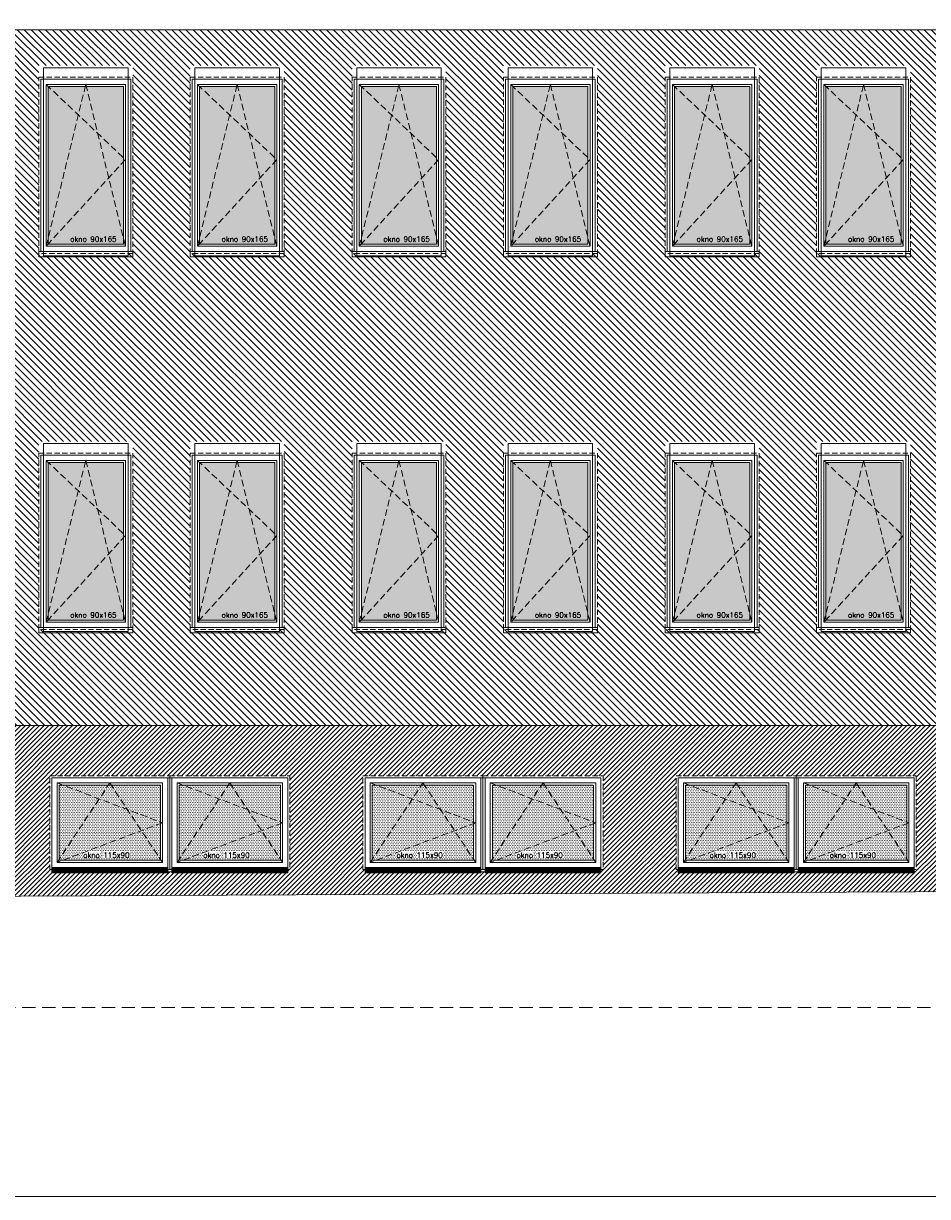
# Model space of a CAD drawing. Header units: millimetres. Extents: x -82287 to 177822, y -399756 to 0.
# Tile 65 of 228: x 78361 to 79227, y -241777 to -240654. Entities that reach past the tile are written whole.
import ezdxf
from ezdxf.enums import TextEntityAlignment as Align

# ---------------------------------------------------------------- set-up
doc = ezdxf.new("R2010")
doc.units = ezdxf.units.MM
doc.header["$MEASUREMENT"] = 0
for name, pattern in [('SUŁOSZOWA - PB 21 03$0$CACHE', [9.525, 6.35, -3.175]), ('SUŁOSZOWA - PB 21 03$0$CARKOVANA', [7.5, 5, -2.5]), ('SUŁOSZOWA - PB 21 03$0$HIDDEN', [9.525, 6.35, -3.175])]:
    doc.linetypes.add(name, pattern=pattern)
doc.layers.add('FL_XREF', color=252, linetype='Continuous')
for name, color, linetype, lineweight in [('SUŁOSZOWA - PB 21 03$0$! opisy okien elewacja', 251, 'Continuous', 0), ('SUŁOSZOWA - PB 21 03$0$!! 0_ Istn-okna', 251, 'Continuous', 0), ('SUŁOSZOWA - PB 21 03$0$!! 0_ Istn-sciany', 251, 'Continuous', 0), ('SUŁOSZOWA - PB 21 03$0$!! 0_ WIDOK ELEWACJA', 251, 'Continuous', 0), ('SUŁOSZOWA - PB 21 03$0$!! 0_Istn-cienka', 251, 'Continuous', 0), ('SUŁOSZOWA - PB 21 03$0$!! 0_Opis_pom', 251, 'Continuous', 0), ('SUŁOSZOWA - PB 21 03$0$!! 1_ELEWACJA KOLOR', 251, 'Continuous', 0), ('SUŁOSZOWA - PB 21 03$0$!! 1_Hatch dach', 251, 'Continuous', 0), ('SUŁOSZOWA - PB 21 03$0$!! 1_OPIS POM NOWE', 251, 'Continuous', 0), ('SUŁOSZOWA - PB 21 03$0$!! 2_ELEWACJA COKÓŁ', 251, 'Continuous', 0), ('SUŁOSZOWA - PB 21 03$0$!! 2_NOWE OKNA WIDOk - remont', 251, 'Continuous', 0)]:
    doc.layers.add(name, color=color, linetype=linetype, lineweight=lineweight)
doc.styles.add('SUŁOSZOWA - PB 21 03$0$ARIAL', font='tahoma.ttf')
doc.styles.add('SUŁOSZOWA - PB 21 03$0$TXT', font='simplex.shx')

# ---------------------------------------------------------------- blocks, each defined once
blk = doc.blocks.new('SUŁOSZOWA - PB 21 03$0$okno 90x180')
at = {"layer": 'SUŁOSZOWA - PB 21 03$0$!! 1_Hatch dach', "true_color": 0x575757}
h = blk.add_hatch(dxfattribs=at)
h.set_pattern_fill('DOTS', color=251)
h.set_pattern_definition([(0, (-9632.3096, -11392.1331), (0.79375, 1.5875), [0, -1.5875])])
h.paths.add_polyline_path([(9, -20), (81, -20), (81, -171), (9, -171)])
at = {"layer": 'SUŁOSZOWA - PB 21 03$0$!! 0_ Istn-okna', "linetype": 'SUŁOSZOWA - PB 21 03$0$CARKOVANA', "lineweight": 5}
blk.add_lwpolyline([(0, -11), (90, -11), (90, -180), (0, -180)], close=True, dxfattribs=at)
at = {"layer": 'SUŁOSZOWA - PB 21 03$0$!! 0_ Istn-okna'}
for points in [[(2, -13), (88, -13), (88, -178), (2, -178)], [(7, -18), (83, -18), (83, -173), (7, -173)], [(9, -20), (81, -20), (81, -171), (9, -171)], [(0, -178), (90, -178), (90, -183), (0, -183)]]:
    blk.add_lwpolyline(points, close=True, dxfattribs=at)
at = {"layer": 'SUŁOSZOWA - PB 21 03$0$!! 1_Hatch dach', "color": 251, "linetype": 'SUŁOSZOWA - PB 21 03$0$CACHE', "true_color": 0x575757}
for points in [[(7, -173), (45, -18), (83, -173)], [(7, -18), (83, -90), (7, -173)]]:
    blk.add_lwpolyline(points, dxfattribs=at)
at = {"insert": (30.1, -163.6), "char_height": 5, "attachment_point": 1, "style": 'SUŁOSZOWA - PB 21 03$0$TXT'}
blk.add_mtext_dynamic_manual_height_columns('okno 90x165', width=52.63, gutter_width=75, heights=[0], dxfattribs=at)
blk = doc.blocks.new('SUŁOSZOWA - PB 21 03$0$okno 115x115')
at = {"layer": 'SUŁOSZOWA - PB 21 03$0$!! 1_Hatch dach', "true_color": 0x575757}
h = blk.add_hatch(dxfattribs=at)
h.set_pattern_fill('DOTS', color=251, angle=360)
h.set_pattern_definition([(360, (-21873.4686, 1906.5186), (0.79375, 1.5875), [0, -1.5875])])
h.paths.add_polyline_path([(-12257.2, 13266.7), (-12160.2, 13266.7), (-12160.2, 13194.7), (-12257.2, 13194.7)])
h = blk.add_hatch(dxfattribs=at)
h.set_pattern_fill('ANSI31', color=251, scale=0.2, angle=360)
h.set_pattern_definition([(45, (0, 0), (-0.449012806, 0.449012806), [])])
h.paths.add_polyline_path([(-12264.2, 13187.7), (-12153.2, 13187.7), (-12153.2, 13182.7), (-12264.2, 13182.7)])
at = {"layer": 'SUŁOSZOWA - PB 21 03$0$!! 0_ Istn-okna', "linetype": 'SUŁOSZOWA - PB 21 03$0$CARKOVANA', "lineweight": 5}
blk.add_lwpolyline([(-12266.2, 13275.7), (-12151.2, 13275.7), (-12151.2, 13185.7), (-12266.2, 13185.7)], close=True, dxfattribs=at)
at = {"layer": 'SUŁOSZOWA - PB 21 03$0$!! 0_ Istn-okna'}
for points in [[(-12264.2, 13273.7), (-12153.2, 13273.7), (-12153.2, 13187.7), (-12264.2, 13187.7)], [(-12259.2, 13268.7), (-12158.2, 13268.7), (-12158.2, 13192.7), (-12259.2, 13192.7)], [(-12257.2, 13266.7), (-12160.2, 13266.7), (-12160.2, 13194.7), (-12257.2, 13194.7)], [(-12264.2, 13187.7), (-12153.2, 13187.7), (-12153.2, 13182.7), (-12264.2, 13182.7)]]:
    blk.add_lwpolyline(points, close=True, dxfattribs=at)
at = {"layer": 'SUŁOSZOWA - PB 21 03$0$!! 1_Hatch dach', "color": 251, "linetype": 'SUŁOSZOWA - PB 21 03$0$CACHE', "true_color": 0x575757}
for points in [[(-12259.2, 13192.7), (-12208.7, 13268.7), (-12158.2, 13192.7)], [(-12259.2, 13268.7), (-12158.2, 13230.7), (-12259.2, 13192.7)]]:
    blk.add_lwpolyline(points, dxfattribs=at)
at = {"insert": (-12234.1, 13202.1), "char_height": 5, "attachment_point": 1, "style": 'SUŁOSZOWA - PB 21 03$0$TXT'}
blk.add_mtext_dynamic_manual_height_columns('okno 115x90', width=52.63, gutter_width=75, heights=[0], dxfattribs=at)
blk = doc.blocks.new('SUŁOSZOWA - PB 21 03')
at = {"layer": 'SUŁOSZOWA - PB 21 03$0$!! 1_ELEWACJA KOLOR'}
h = blk.add_hatch(dxfattribs=at)
h.set_pattern_fill('ANSI31', color=129, scale=1.5, angle=-90)
h.set_pattern_definition([(315, (0, 0), (3.367596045, 3.367596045), [])])
h.paths.add_polyline_path([(78269.25991, -241379.35053), (79218.25991, -241379.35053), (79218.25991, -241197.35053), (79215.75991, -241197.35053), (79215.75991, -241107.35053), (79217.47132, -240837.35053), (79215.75991, -240837.35053), (79215.75991, -240747.35053), (79218.25991, -240712.9393), (78244.25991, -240712.9393), (78244.25991, -240956.71813), (78244.25991, -240977.35053), (78228.92991, -240977.35053), (78228.92991, -241002.62238), (78269.25991, -241019.35053)])
h.paths.add_polyline_path([(78913.75991, -241107.35053), (79003.75991, -241107.35053), (79003.75991, -241287.35053), (78999.25991, -241287.35053), (78999.25991, -241289.35053), (78918.25991, -241289.35053), (78918.25991, -241287.35053), (78913.75991, -241287.35053)], flags=16)
h.paths.add_polyline_path([(78915.75991, -241109.35053), (79001.75991, -241109.35053), (79001.75991, -241285.35053), (78915.75991, -241285.35053)], flags=0)
h.paths.add_polyline_path([(78920.75991, -241114.35053), (78996.75991, -241114.35053), (78996.75991, -241280.35053), (78920.75991, -241280.35053)], flags=0)
h.paths.add_polyline_path([(78922.59124, -241116.35053), (78958.30208, -241116.35053), (78958.75991, -241114.35053), (78959.21774, -241116.35053), (78994.75991, -241116.35053), (78994.75991, -241195.16632), (78996.75991, -241197.35053), (78994.75991, -241199.53474), (78994.75991, -241271.61369), (78996.30208, -241278.35053), (78922.59124, -241278.35053), (78920.75991, -241280.35053), (78922.75991, -241271.61369), (78922.75991, -241116.53474)], flags=0)
h.paths.add_polyline_path([(78848.75991, -241107.35053), (78848.75991, -241287.35053), (78844.25991, -241287.35053), (78844.25991, -241289.35053), (78763.25991, -241289.35053), (78763.25991, -241287.35053), (78758.75991, -241287.35053), (78758.75991, -241107.35053)], flags=16)
h.paths.add_polyline_path([(78846.75991, -241109.35053), (78846.75991, -241285.35053), (78760.75991, -241285.35053), (78760.75991, -241109.35053)], flags=0)
h.paths.add_polyline_path([(78918.25991, -240929.35053), (78918.25991, -240927.35053), (78913.75991, -240927.35053), (78844.25991, -240927.35053), (78844.25991, -240929.35053), (78763.25991, -240929.35053), (78763.25991, -240927.35053), (78758.75991, -240927.35053), (78699.25991, -240927.35053), (78699.25991, -240929.35053), (78618.25991, -240929.35053), (78618.25991, -240927.35053), (78613.75991, -240927.35053), (78544.25991, -240927.35053), (78544.25991, -240929.35053), (78463.25991, -240929.35053), (78463.25991, -240927.35053), (78458.75991, -240927.35053), (78399.25991, -240927.35053), (78399.25991, -240929.35053), (78318.25991, -240929.35053), (78318.25991, -240927.35053), (78313.75991, -240927.35053), (78313.75991, -240747.35053), (78403.75991, -240747.35053), (78403.75991, -240927.35053), (78458.75991, -240927.35053), (78458.75991, -240747.35053), (78548.75991, -240747.35053), (78548.75991, -240927.35053), (78613.75991, -240927.35053), (78613.75991, -240747.35053), (78703.75991, -240747.35053), (78703.75991, -240927.35053), (78758.75991, -240927.35053), (78758.75991, -240747.35053), (78848.75991, -240747.35053), (78848.75991, -240927.35053), (78913.75991, -240927.35053), (78913.75991, -240747.35053), (79003.75991, -240747.35053), (79003.75991, -240927.35053), (79058.75991, -240927.35053), (79058.75991, -240747.35053), (79148.75991, -240747.35053), (79148.75991, -240927.35053), (79144.25991, -240927.35053), (79144.25991, -240929.35053), (79063.25991, -240929.35053), (79063.25991, -240927.35053), (79058.75991, -240927.35053), (78999.25991, -240927.35053), (78999.25991, -240929.35053)], flags=16)
h.paths.add_polyline_path([(78841.75991, -241114.35053), (78841.75991, -241280.35053), (78765.75991, -241280.35053), (78765.75991, -241114.35053)], flags=0)
h.paths.add_polyline_path([(78915.75991, -240925.35053), (78915.75991, -240749.35053), (79001.75991, -240749.35053), (79001.75991, -240925.35053)], flags=0)
h.paths.add_polyline_path([(78839.75991, -241116.35053), (78839.75991, -241195.16632), (78841.75991, -241197.35053), (78839.75991, -241199.53474), (78839.75991, -241271.61369), (78841.30208, -241278.35053), (78767.59124, -241278.35053), (78765.75991, -241280.35053), (78767.75991, -241271.61369), (78767.75991, -241116.53474), (78767.59124, -241116.35053), (78803.30208, -241116.35053), (78803.75991, -241114.35053), (78804.21774, -241116.35053)], flags=0)
h.paths.add_polyline_path([(78920.75991, -240920.35053), (78920.75991, -240754.35053), (78996.75991, -240754.35053), (78996.75991, -240920.35053)], flags=0)
h.paths.add_polyline_path([(78920.75991, -240920.35053), (78922.75991, -240911.61369), (78922.75991, -240756.53474), (78922.59124, -240756.35053), (78958.30208, -240756.35053), (78958.75991, -240754.35053), (78959.21774, -240756.35053), (78994.75991, -240756.35053), (78994.75991, -240835.16632), (78996.75991, -240837.35053), (78994.75991, -240839.53474), (78994.75991, -240911.61369), (78996.30208, -240918.35053), (78922.59124, -240918.35053)], flags=0)
h.paths.add_polyline_path([(78846.75991, -240925.35053), (78760.75991, -240925.35053), (78760.75991, -240749.35053), (78846.75991, -240749.35053)], flags=0)
h.paths.add_polyline_path([(78841.75991, -240920.35053), (78765.75991, -240920.35053), (78765.75991, -240754.35053), (78841.75991, -240754.35053)], flags=0)
h.paths.add_polyline_path([(78841.30208, -240918.35053), (78767.59124, -240918.35053), (78765.75991, -240920.35053), (78767.75991, -240911.61369), (78767.75991, -240756.53474), (78767.59124, -240756.35053), (78803.30208, -240756.35053), (78803.75991, -240754.35053), (78804.21774, -240756.35053), (78839.75991, -240756.35053), (78839.75991, -240835.16632), (78841.75991, -240837.35053), (78839.75991, -240839.53474), (78839.75991, -240911.61369)], flags=0)
h.paths.add_polyline_path([(79058.75991, -241107.35053), (79148.75991, -241107.35053), (79148.75991, -241287.35053), (79144.25991, -241287.35053), (79144.25991, -241289.35053), (79063.25991, -241289.35053), (79063.25991, -241287.35053), (79058.75991, -241287.35053)], flags=16)
h.paths.add_polyline_path([(79060.75991, -241109.35053), (79146.75991, -241109.35053), (79146.75991, -241285.35053), (79060.75991, -241285.35053)], flags=0)
h.paths.add_polyline_path([(79065.75991, -241114.35053), (79141.75991, -241114.35053), (79141.75991, -241280.35053), (79065.75991, -241280.35053)], flags=0)
h.paths.add_polyline_path([(79067.59124, -241116.35053), (79103.30208, -241116.35053), (79103.75991, -241114.35053), (79104.21774, -241116.35053), (79139.75991, -241116.35053), (79139.75991, -241195.16632), (79141.75991, -241197.35053), (79139.75991, -241199.53474), (79139.75991, -241271.61369), (79141.30208, -241278.35053), (79067.59124, -241278.35053), (79065.75991, -241280.35053), (79067.75991, -241271.61369), (79067.75991, -241116.53474)], flags=0)
h.paths.add_polyline_path([(79060.75991, -240925.35053), (79060.75991, -240749.35053), (79146.75991, -240749.35053), (79146.75991, -240925.35053)], flags=0)
h.paths.add_polyline_path([(79065.75991, -240920.35053), (79065.75991, -240754.35053), (79141.75991, -240754.35053), (79141.75991, -240920.35053)], flags=0)
h.paths.add_polyline_path([(79065.75991, -240920.35053), (79067.75991, -240911.61369), (79067.75991, -240756.53474), (79067.59124, -240756.35053), (79103.30208, -240756.35053), (79103.75991, -240754.35053), (79104.21774, -240756.35053), (79139.75991, -240756.35053), (79139.75991, -240835.16632), (79141.75991, -240837.35053), (79139.75991, -240839.53474), (79139.75991, -240911.61369), (79141.30208, -240918.35053), (79067.59124, -240918.35053)], flags=0)
h.paths.add_polyline_path([(78703.75991, -241107.35053), (78703.75991, -241287.35053), (78699.25991, -241287.35053), (78699.25991, -241289.35053), (78618.25991, -241289.35053), (78618.25991, -241287.35053), (78613.75991, -241287.35053), (78613.75991, -241107.35053)], flags=16)
h.paths.add_polyline_path([(78701.75991, -241109.35053), (78701.75991, -241285.35053), (78615.75991, -241285.35053), (78615.75991, -241109.35053)], flags=0)
h.paths.add_polyline_path([(78696.75991, -241114.35053), (78696.75991, -241280.35053), (78620.75991, -241280.35053), (78620.75991, -241114.35053)], flags=0)
h.paths.add_polyline_path([(78694.75991, -241116.35053), (78694.75991, -241195.16632), (78696.75991, -241197.35053), (78694.75991, -241199.53474), (78694.75991, -241271.61369), (78696.30208, -241278.35053), (78622.59124, -241278.35053), (78620.75991, -241280.35053), (78622.75991, -241271.61369), (78622.75991, -241116.53474), (78622.59124, -241116.35053), (78658.30208, -241116.35053), (78658.75991, -241114.35053), (78659.21774, -241116.35053)], flags=0)
h.paths.add_polyline_path([(78701.75991, -240925.35053), (78615.75991, -240925.35053), (78615.75991, -240749.35053), (78701.75991, -240749.35053)], flags=0)
h.paths.add_polyline_path([(78696.75991, -240920.35053), (78620.75991, -240920.35053), (78620.75991, -240754.35053), (78696.75991, -240754.35053)], flags=0)
h.paths.add_polyline_path([(78696.30208, -240918.35053), (78622.59124, -240918.35053), (78620.75991, -240920.35053), (78622.75991, -240911.61369), (78622.75991, -240756.53474), (78622.59124, -240756.35053), (78658.30208, -240756.35053), (78658.75991, -240754.35053), (78659.21774, -240756.35053), (78694.75991, -240756.35053), (78694.75991, -240835.16632), (78696.75991, -240837.35053), (78694.75991, -240839.53474), (78694.75991, -240911.61369)], flags=0)
h.paths.add_polyline_path([(78548.75991, -241107.35053), (78548.75991, -241287.35053), (78544.25991, -241287.35053), (78544.25991, -241289.35053), (78463.25991, -241289.35053), (78463.25991, -241287.35053), (78458.75991, -241287.35053), (78458.75991, -241107.35053)], flags=16)
h.paths.add_polyline_path([(78546.75991, -241109.35053), (78546.75991, -241285.35053), (78460.75991, -241285.35053), (78460.75991, -241109.35053)], flags=0)
h.paths.add_polyline_path([(78541.75991, -241114.35053), (78541.75991, -241280.35053), (78465.75991, -241280.35053), (78465.75991, -241114.35053)], flags=0)
h.paths.add_polyline_path([(78546.75991, -240925.35053), (78460.75991, -240925.35053), (78460.75991, -240749.35053), (78546.75991, -240749.35053)], flags=0)
h.paths.add_polyline_path([(78539.75991, -241116.35053), (78539.75991, -241195.16632), (78541.75991, -241197.35053), (78539.75991, -241199.53474), (78539.75991, -241271.61369), (78541.30208, -241278.35053), (78467.59124, -241278.35053), (78465.75991, -241280.35053), (78467.75991, -241271.61369), (78467.75991, -241116.53474), (78467.59124, -241116.35053), (78503.30208, -241116.35053), (78503.75991, -241114.35053), (78504.21774, -241116.35053)], flags=0)
h.paths.add_polyline_path([(78541.75991, -240920.35053), (78465.75991, -240920.35053), (78465.75991, -240754.35053), (78541.75991, -240754.35053)], flags=0)
h.paths.add_polyline_path([(78541.30208, -240918.35053), (78467.59124, -240918.35053), (78465.75991, -240920.35053), (78467.75991, -240911.61369), (78467.75991, -240756.53474), (78467.59124, -240756.35053), (78503.30208, -240756.35053), (78503.75991, -240754.35053), (78504.21774, -240756.35053), (78539.75991, -240756.35053), (78539.75991, -240835.16632), (78541.75991, -240837.35053), (78539.75991, -240839.53474), (78539.75991, -240911.61369)], flags=0)
h.paths.add_polyline_path([(78403.75991, -241107.35053), (78403.75991, -241287.35053), (78399.25991, -241287.35053), (78399.25991, -241289.35053), (78318.25991, -241289.35053), (78318.25991, -241287.35053), (78313.75991, -241287.35053), (78313.75991, -241107.35053)], flags=16)
h.paths.add_polyline_path([(78401.75991, -241109.35053), (78401.75991, -241285.35053), (78315.75991, -241285.35053), (78315.75991, -241109.35053)], flags=0)
h.paths.add_polyline_path([(78401.75991, -240925.35053), (78315.75991, -240925.35053), (78315.75991, -240749.35053), (78401.75991, -240749.35053)], flags=0)
h.paths.add_polyline_path([(78396.75991, -241114.35053), (78396.75991, -241280.35053), (78320.75991, -241280.35053), (78320.75991, -241114.35053)], flags=0)
h.paths.add_polyline_path([(78394.75991, -241116.35053), (78394.75991, -241195.16632), (78396.75991, -241197.35053), (78394.75991, -241199.53474), (78394.75991, -241271.61369), (78396.30208, -241278.35053), (78322.59124, -241278.35053), (78320.75991, -241280.35053), (78322.75991, -241271.61369), (78322.75991, -241116.53474), (78322.59124, -241116.35053), (78358.30208, -241116.35053), (78358.75991, -241114.35053), (78359.21774, -241116.35053)], flags=0)
h.paths.add_polyline_path([(78396.75991, -240920.35053), (78320.75991, -240920.35053), (78320.75991, -240754.35053), (78396.75991, -240754.35053)], flags=0)
h.paths.add_polyline_path([(78396.30208, -240918.35053), (78322.59124, -240918.35053), (78320.75991, -240920.35053), (78322.75991, -240911.61369), (78322.75991, -240756.53474), (78322.59124, -240756.35053), (78358.30208, -240756.35053), (78358.75991, -240754.35053), (78359.21774, -240756.35053), (78394.75991, -240756.35053), (78394.75991, -240835.16632), (78396.75991, -240837.35053), (78394.75991, -240839.53474), (78394.75991, -240911.61369)], flags=0)
h.paths.add_polyline_path([(79087.58766, -241277.1909), (79137.70671, -241277.1909), (79137.70671, -241269.6909), (79087.58766, -241269.6909)], flags=8)
h.paths.add_polyline_path([(78942.58766, -241277.1909), (78992.70671, -241277.1909), (78992.70671, -241269.6909), (78942.58766, -241269.6909)], flags=8)
h.paths.add_polyline_path([(78787.58766, -241277.1909), (78837.70671, -241277.1909), (78837.70671, -241269.6909), (78787.58766, -241269.6909)], flags=8)
h.paths.add_polyline_path([(78642.58766, -241277.1909), (78692.70671, -241277.1909), (78692.70671, -241269.6909), (78642.58766, -241269.6909)], flags=8)
h.paths.add_polyline_path([(78487.58766, -241277.1909), (78537.70671, -241277.1909), (78537.70671, -241269.6909), (78487.58766, -241269.6909)], flags=8)
h.paths.add_polyline_path([(78342.58766, -241277.1909), (78392.70671, -241277.1909), (78392.70671, -241269.6909), (78342.58766, -241269.6909)], flags=8)
h.paths.add_polyline_path([(79087.58766, -240917.1909), (79137.70671, -240917.1909), (79137.70671, -240909.6909), (79087.58766, -240909.6909)], flags=8)
h.paths.add_polyline_path([(78942.58766, -240917.1909), (78992.70671, -240917.1909), (78992.70671, -240909.6909), (78942.58766, -240909.6909)], flags=8)
h.paths.add_polyline_path([(78787.58766, -240917.1909), (78837.70671, -240917.1909), (78837.70671, -240909.6909), (78787.58766, -240909.6909)], flags=8)
h.paths.add_polyline_path([(78642.58766, -240917.1909), (78692.70671, -240917.1909), (78692.70671, -240909.6909), (78642.58766, -240909.6909)], flags=8)
h.paths.add_polyline_path([(78487.58766, -240917.1909), (78537.70671, -240917.1909), (78537.70671, -240909.6909), (78487.58766, -240909.6909)], flags=8)
h.paths.add_polyline_path([(78342.58766, -240917.1909), (78392.70671, -240917.1909), (78392.70671, -240909.6909), (78342.58766, -240909.6909)], flags=8)
at = {"layer": 'SUŁOSZOWA - PB 21 03$0$!! 2_ELEWACJA COKÓŁ'}
h = blk.add_hatch(dxfattribs=at)
h.set_pattern_fill('ANSI31', color=250, angle=180)
h.set_pattern_definition([(225, (130878.9713, -432804.3552), (2.24506403, -2.24506403), [])])
h.paths.add_polyline_path([(78269.25991, -241542.85248), (79213.25991, -241538.26104), (79213.25991, -241379.35053), (78269.25991, -241379.35053)])
h.paths.add_polyline_path([(78739.25991, -241427.35053), (78854.25991, -241427.35053), (78854.25991, -241517.35053), (78852.25991, -241517.35053), (78852.25991, -241519.35053), (78626.25991, -241519.35053), (78626.25991, -241517.35053), (78624.25991, -241517.35053), (78624.25991, -241427.35053)], flags=16)
h.paths.add_polyline_path([(78737.25991, -241429.35053), (78737.25991, -241515.35053), (78626.25991, -241515.35053), (78626.25991, -241429.35053)], flags=0)
h.paths.add_polyline_path([(78732.25991, -241434.35053), (78732.25991, -241510.35053), (78631.25991, -241510.35053), (78631.25991, -241434.35053)], flags=0)
h.paths.add_polyline_path([(78680.43096, -241436.35053), (78681.75991, -241434.35053), (78683.08886, -241436.35053), (78730.25991, -241436.35053), (78730.25991, -241471.59806), (78732.25991, -241472.35053), (78730.25991, -241473.10301), (78730.25991, -241507.34063), (78730.93096, -241508.35053), (78636.5757, -241508.35053), (78631.25991, -241510.35053), (78633.25991, -241507.34063), (78633.25991, -241436.35053)], flags=0)
h.paths.add_polyline_path([(78554.25991, -241427.35053), (78554.25991, -241517.35053), (78552.25991, -241517.35053), (78552.25991, -241519.35053), (78326.25991, -241519.35053), (78326.25991, -241517.35053), (78324.25991, -241517.35053), (78324.25991, -241427.35053), (78439.25991, -241427.35053)], flags=16)
h.paths.add_polyline_path([(78552.25991, -241429.35053), (78552.25991, -241515.35053), (78441.25991, -241515.35053), (78441.25991, -241429.35053)], flags=0)
h.paths.add_polyline_path([(78547.25991, -241434.35053), (78547.25991, -241510.35053), (78446.25991, -241510.35053), (78446.25991, -241434.35053)], flags=0)
h.paths.add_polyline_path([(78741.25991, -241429.35053), (78852.25991, -241429.35053), (78852.25991, -241515.35053), (78741.25991, -241515.35053)], flags=0)
h.paths.add_polyline_path([(78545.25991, -241436.35053), (78545.25991, -241471.59806), (78547.25991, -241472.35053), (78545.25991, -241473.10301), (78545.25991, -241507.34063), (78545.93096, -241508.35053), (78451.5757, -241508.35053), (78446.25991, -241510.35053), (78448.25991, -241507.34063), (78448.25991, -241436.35053), (78495.43096, -241436.35053), (78496.75991, -241434.35053), (78498.08886, -241436.35053)], flags=0)
h.paths.add_polyline_path([(78746.25991, -241434.35053), (78847.25991, -241434.35053), (78847.25991, -241510.35053), (78746.25991, -241510.35053)], flags=0)
h.paths.add_polyline_path([(78795.43096, -241436.35053), (78796.75991, -241434.35053), (78798.08886, -241436.35053), (78845.25991, -241436.35053), (78845.25991, -241471.59806), (78847.25991, -241472.35053), (78845.25991, -241473.10301), (78845.25991, -241507.34063), (78845.93096, -241508.35053), (78751.5757, -241508.35053), (78746.25991, -241510.35053), (78748.25991, -241507.34063), (78748.25991, -241436.35053)], flags=0)
h.paths.add_polyline_path([(78437.25991, -241429.35053), (78437.25991, -241515.35053), (78326.25991, -241515.35053), (78326.25991, -241429.35053)], flags=0)
h.paths.add_polyline_path([(78432.25991, -241434.35053), (78432.25991, -241510.35053), (78331.25991, -241510.35053), (78331.25991, -241434.35053)], flags=0)
h.paths.add_polyline_path([(78430.25991, -241436.35053), (78430.25991, -241471.59806), (78432.25991, -241472.35053), (78430.25991, -241473.10301), (78430.25991, -241507.34063), (78430.93096, -241508.35053), (78336.5757, -241508.35053), (78331.25991, -241510.35053), (78333.25991, -241507.34063), (78333.25991, -241436.35053), (78380.43096, -241436.35053), (78381.75991, -241434.35053), (78383.08886, -241436.35053)], flags=0)
h.paths.add_polyline_path([(78924.25991, -241427.35053), (79039.25991, -241427.35053), (79154.25991, -241427.35053), (79154.25991, -241517.35053), (79152.25991, -241517.35053), (79152.25991, -241519.35053), (78926.25991, -241519.35053), (78926.25991, -241517.35053), (78924.25991, -241517.35053)], flags=16)
h.paths.add_polyline_path([(78926.25991, -241429.35053), (79037.25991, -241429.35053), (79037.25991, -241515.35053), (78926.25991, -241515.35053)], flags=0)
h.paths.add_polyline_path([(78931.25991, -241434.35053), (79032.25991, -241434.35053), (79032.25991, -241510.35053), (78931.25991, -241510.35053)], flags=0)
h.paths.add_polyline_path([(78980.43096, -241436.35053), (78981.75991, -241434.35053), (78983.08886, -241436.35053), (79030.25991, -241436.35053), (79030.25991, -241471.59806), (79032.25991, -241472.35053), (79030.25991, -241473.10301), (79030.25991, -241507.34063), (79030.93096, -241508.35053), (78936.5757, -241508.35053), (78931.25991, -241510.35053), (78933.25991, -241507.34063), (78933.25991, -241436.35053)], flags=0)
h.paths.add_polyline_path([(79041.25991, -241429.35053), (79152.25991, -241429.35053), (79152.25991, -241515.35053), (79041.25991, -241515.35053)], flags=0)
h.paths.add_polyline_path([(79046.25991, -241434.35053), (79147.25991, -241434.35053), (79147.25991, -241510.35053), (79046.25991, -241510.35053)], flags=0)
h.paths.add_polyline_path([(79095.43096, -241436.35053), (79096.75991, -241434.35053), (79098.08886, -241436.35053), (79145.25991, -241436.35053), (79145.25991, -241471.59806), (79147.25991, -241472.35053), (79145.25991, -241473.10301), (79145.25991, -241507.34063), (79145.93096, -241508.35053), (79051.5757, -241508.35053), (79046.25991, -241510.35053), (79048.25991, -241507.34063), (79048.25991, -241436.35053)], flags=0)
h.paths.add_polyline_path([(77961.25991, -241544.35053), (78259.25991, -241542.90112), (78259.25991, -241379.35053), (77961.25991, -241379.35053)])
h.paths.add_polyline_path([(78254.25991, -241427.35053), (78254.25991, -241517.35053), (78252.25991, -241517.35053), (78252.25991, -241519.35053), (78026.25991, -241519.35053), (78026.25991, -241517.35053), (78024.25991, -241517.35053), (78024.25991, -241427.35053), (78139.25991, -241427.35053)], flags=16)
h.paths.add_polyline_path([(78252.25991, -241429.35053), (78252.25991, -241515.35053), (78141.25991, -241515.35053), (78141.25991, -241429.35053)], flags=0)
h.paths.add_polyline_path([(78247.25991, -241434.35053), (78247.25991, -241510.35053), (78146.25991, -241510.35053), (78146.25991, -241434.35053)], flags=0)
h.paths.add_polyline_path([(78196.75991, -241434.35053), (78198.08886, -241436.35053), (78245.25991, -241436.35053), (78245.25991, -241471.59806), (78247.25991, -241472.35053), (78245.25991, -241473.10301), (78245.25991, -241507.34063), (78245.93096, -241508.35053), (78151.5757, -241508.35053), (78146.25991, -241510.35053), (78148.25991, -241507.34063), (78148.25991, -241436.35053), (78195.43096, -241436.35053)], flags=0)
h.paths.add_polyline_path([(78137.25991, -241429.35053), (78137.25991, -241515.35053), (78026.25991, -241515.35053), (78026.25991, -241429.35053)], flags=0)
h.paths.add_polyline_path([(78132.25991, -241434.35053), (78132.25991, -241510.35053), (78031.25991, -241510.35053), (78031.25991, -241434.35053)], flags=0)
h.paths.add_polyline_path([(78130.25991, -241436.35053), (78130.25991, -241471.59806), (78132.25991, -241472.35053), (78130.25991, -241473.10301), (78130.25991, -241507.34063), (78130.93096, -241508.35053), (78036.5757, -241508.35053), (78031.25991, -241510.35053), (78033.25991, -241507.34063), (78033.25991, -241436.35053), (78080.43096, -241436.35053), (78081.75991, -241434.35053), (78083.08886, -241436.35053)], flags=0)
h.paths.add_polyline_path([(79070.08766, -241507.1909), (79119.25433, -241507.1909), (79119.25433, -241499.6909), (79070.08766, -241499.6909)], flags=8)
h.paths.add_polyline_path([(78955.08766, -241507.1909), (79004.25433, -241507.1909), (79004.25433, -241499.6909), (78955.08766, -241499.6909)], flags=8)
h.paths.add_polyline_path([(78770.08766, -241507.1909), (78819.25433, -241507.1909), (78819.25433, -241499.6909), (78770.08766, -241499.6909)], flags=8)
h.paths.add_polyline_path([(78655.08766, -241507.1909), (78704.25433, -241507.1909), (78704.25433, -241499.6909), (78655.08766, -241499.6909)], flags=8)
h.paths.add_polyline_path([(78470.08766, -241507.1909), (78519.25433, -241507.1909), (78519.25433, -241499.6909), (78470.08766, -241499.6909)], flags=8)
h.paths.add_polyline_path([(78355.08766, -241507.1909), (78404.25433, -241507.1909), (78404.25433, -241499.6909), (78355.08766, -241499.6909)], flags=8)
h.paths.add_polyline_path([(78170.08766, -241507.1909), (78219.25433, -241507.1909), (78219.25433, -241499.6909), (78170.08766, -241499.6909)], flags=8)
h.paths.add_polyline_path([(78055.08766, -241507.1909), (78104.25433, -241507.1909), (78104.25433, -241499.6909), (78055.08766, -241499.6909)], flags=8)
at = {"layer": 'SUŁOSZOWA - PB 21 03$0$! opisy okien elewacja'}
blk.add_lwpolyline([(82687.95751, -241830.32956), (75348.20682, -241830.32956), (75348.20682, -239752.90582), (82687.95751, -239752.90582)], close=True, dxfattribs=at)
at = {"layer": 'SUŁOSZOWA - PB 21 03$0$!! 0_ Istn-sciany'}
blk.add_lwpolyline([(81987.25991, -241524.76882), (76516.8108, -241551.37606)], dxfattribs=at)
at = {"layer": 'SUŁOSZOWA - PB 21 03$0$!! 0_ WIDOK ELEWACJA'}
for points in [[(79303.25991, -240712.9393), (78174.25991, -240712.9393)], [(80770.25991, -241379.35053), (77951.25991, -241379.35053)]]:
    blk.add_lwpolyline(points, dxfattribs=at)
for points in [[(78399.25991, -240749.35053), (78399.25991, -240929.35053), (78318.25991, -240929.35053), (78318.25991, -240749.35053)], [(78544.25991, -240749.35053), (78544.25991, -240929.35053), (78463.25991, -240929.35053), (78463.25991, -240749.35053)], [(78699.25991, -240749.35053), (78699.25991, -240929.35053), (78618.25991, -240929.35053), (78618.25991, -240749.35053)], [(78844.25991, -240749.35053), (78844.25991, -240929.35053), (78763.25991, -240929.35053), (78763.25991, -240749.35053)], [(78999.25991, -240749.35053), (78999.25991, -240929.35053), (78918.25991, -240929.35053), (78918.25991, -240749.35053)], [(79144.25991, -240749.35053), (79144.25991, -240929.35053), (79063.25991, -240929.35053), (79063.25991, -240749.35053)], [(78399.25991, -241109.35053), (78399.25991, -241289.35053), (78318.25991, -241289.35053), (78318.25991, -241109.35053)], [(78544.25991, -241109.35053), (78544.25991, -241289.35053), (78463.25991, -241289.35053), (78463.25991, -241109.35053)], [(78699.25991, -241109.35053), (78699.25991, -241289.35053), (78618.25991, -241289.35053), (78618.25991, -241109.35053)], [(78844.25991, -241109.35053), (78844.25991, -241289.35053), (78763.25991, -241289.35053), (78763.25991, -241109.35053)], [(78999.25991, -241109.35053), (78999.25991, -241289.35053), (78918.25991, -241289.35053), (78918.25991, -241109.35053)], [(79144.25991, -241109.35053), (79144.25991, -241289.35053), (79063.25991, -241289.35053), (79063.25991, -241109.35053)], [(78552.25991, -241519.35053), (78552.25991, -241429.35053), (78326.25991, -241429.35053), (78326.25991, -241519.35053)], [(78852.25991, -241519.35053), (78852.25991, -241429.35053), (78626.25991, -241429.35053), (78626.25991, -241519.35053)], [(79152.25991, -241519.35053), (79152.25991, -241429.35053), (78926.25991, -241429.35053), (78926.25991, -241519.35053)]]:
    blk.add_lwpolyline(points, close=True, dxfattribs=at)
at = {"layer": 'SUŁOSZOWA - PB 21 03$0$!! 0_Istn-cienka', "linetype": 'SUŁOSZOWA - PB 21 03$0$HIDDEN', "ltscale": 2}
blk.add_lwpolyline([(81987.25991, -241649.35053), (75861.25991, -241649.35053)], dxfattribs=at)
at = {"layer": 'SUŁOSZOWA - PB 21 03$0$!! 2_NOWE OKNA WIDOk - remont'}
for name, p in [('SUŁOSZOWA - PB 21 03$0$okno 90x180', (78313.75991, -240747.35053)), ('SUŁOSZOWA - PB 21 03$0$okno 90x180', (78458.75991, -240747.35053)), ('SUŁOSZOWA - PB 21 03$0$okno 90x180', (78613.75991, -240747.35053)), ('SUŁOSZOWA - PB 21 03$0$okno 90x180', (78758.75991, -240747.35053)), ('SUŁOSZOWA - PB 21 03$0$okno 90x180', (78913.75991, -240747.35053)), ('SUŁOSZOWA - PB 21 03$0$okno 90x180', (79058.75991, -240747.35053)), ('SUŁOSZOWA - PB 21 03$0$okno 90x180', (78313.75991, -241107.35053)), ('SUŁOSZOWA - PB 21 03$0$okno 90x180', (78458.75991, -241107.35053)), ('SUŁOSZOWA - PB 21 03$0$okno 90x180', (78613.75991, -241107.35053)), ('SUŁOSZOWA - PB 21 03$0$okno 90x180', (78758.75991, -241107.35053)), ('SUŁOSZOWA - PB 21 03$0$okno 90x180', (78913.75991, -241107.35053)), ('SUŁOSZOWA - PB 21 03$0$okno 90x180', (79058.75991, -241107.35053)), ('SUŁOSZOWA - PB 21 03$0$okno 115x115', (90590.41892, -254703.00231)), ('SUŁOSZOWA - PB 21 03$0$okno 115x115', (90705.41892, -254703.00231)), ('SUŁOSZOWA - PB 21 03$0$okno 115x115', (90890.41892, -254703.00231)), ('SUŁOSZOWA - PB 21 03$0$okno 115x115', (91005.41892, -254703.00231)), ('SUŁOSZOWA - PB 21 03$0$okno 115x115', (91190.41892, -254703.00231)), ('SUŁOSZOWA - PB 21 03$0$okno 115x115', (91305.41892, -254703.00231))]:
    blk.add_blockref(name, p, dxfattribs=at)
at = {"layer": 'SUŁOSZOWA - PB 21 03$0$!! 0_Opis_pom', "ltscale": 0.7, "style": 'SUŁOSZOWA - PB 21 03$0$ARIAL'}
for tag, p in [('B0,19', (52679.2094, -194257.55204)), ('B2,14', (73874.0461, -194402.0887)), ('B2,12', (73342.49259, -194413.89249)), ('B1,21', (60405.50261, -194427.18207)), ('B2,11', (73069.01144, -194438.89383)), ('A1,16', (59129.54925, -194448.08429)), ('B1/17', (59524.53699, -194450.37428)), ('B1,19', (59914.81903, -194448.15658)), ('1,23', (61575.22173, -194450.37428)), ('B2,16', (75195.07765, -194441.83446)), ('B0,15', (51514.15008, -194461.8073)), ('A1,1', (58808.06672, -194460.94161)), ('1,22', (60947.33929, -194456.1144)), ('B1,18', (59715.51745, -194473.87108)), ('B2,17', (75506.7465, -194471.3759)), ('B2,19.1', (76701.67035, -194466.03695)), ('B3,7', (87459.81312, -194465.07097)), ('B3,3', (88235.73906, -194465.79732)), ('B0,18', (52071.43815, -194478.40179)), ('B3,6', (86826.65132, -194483.15512)), ('B3,8', (90006.66539, -194478.47972)), ('B1,20', (60198.53687, -194490.17374)), ('B2,10', (72728.63362, -194489.37283)), ('B2,15', (74566.38885, -194487.81114)), ('A0,6', (49094.40602, -194505.72387)), ('A2,5', (72452.45009, -194505.90583)), ('B2,13', (73649.91716, -194500.01242)), ('A0,4', (49692.81919, -194517.93289)), ('B0,22', (54187.56644, -194519.04308)), ('A1,6', (58565.96262, -194514.50753)), ('B1,1', (61908.24378, -194515.48656)), ('A0,3', (49906.53818, -194524.03766)), ('B0,20', (53125.45224, -194527.8835)), ('A0,5', (49399.71914, -194533.19455)), ('B0,21', (53847.26622, -194535.08002)), ('B1,3', (62229.35503, -194604.49851)), ('B2,18', (75922.43604, -194612.23635)), ('B2,19', (77152.69039, -194617.53776)), ('A3,4', (85509.27934, -194642.47136)), ('B0,24B', (54824.42896, -194684.26784)), ('B1,4', (63476.45184, -194691.11207)), ('B0,13', (50367.63944, -194706.5583)), ('B0,16', (51457.40872, -194704.43091)), ('B0,17', (51897.58569, -194706.77195)), ('A2,4', (71695.75649, -194707.44268)), ('A1,5', (58149.22649, -194724.80163)), ('A2.1', (72371.45884, -194731.56251)), ('B0,23', (54542.05776, -194742.93939)), ('A1,2', (58744.42262, -194746.622)), ('B1,2D', (60756.29674, -194750.92727)), ('B0,14', (50962.60809, -194789.06568)), ('A1,15', (59129.54925, -194780.73348)), ('A3.1', (86079.08704, -194786.62422)), ('B1,4', (63483.03852, -194791.04365)), ('A0,2', (49295.91259, -194810.95246)), ('B0,7', (52851.95551, -194845.56115)), ('B1,2B', (62374.83512, -194841.86715)), ('B2.7', (74548.27897, -194836.12781)), ('B3,2', (89035.72921, -194837.99287)), ('B1,2A', (61803.35407, -194869.27513)), ('B0,8', (51561.38742, -194890.27848)), ('A1,3', (58810.05243, -195008.83917)), ('A3.2', (86016.50296, -195004.88875)), ('A0,1', (49914.27925, -195025.82804)), ('A0,10', (49695.87246, -195042.9259)), ('B0,17', (51225.06492, -195049.74007)), ('B0,6', (52110.41055, -195069.39267)), ('B2.2', (74976.1855, -195068.47988)), ('B1,8', (61403.63433, -195071.25189)), ('A2.2', (72371.45884, -195070.78713)), ('A0,7', (49042.50308, -195082.6056)), ('B3,11', (88623.94853, -195099.23575)), ('B3,4', (87612.56208, -195132.78192)), ('B3,5', (86839.47632, -195174.05241)), ('B0,12', (50313.60595, -195207.52936)), ('B0,11', (50726.178, -195219.06638)), ('B3,10', (89778.42161, -195220.68871)), ('B1,6', (63686.26823, -195231.3997)), ('B0,24A', (54359.17011, -195245.97867)), ('B0,10', (51476.34179, -195259.44699)), ('A1,4', (58093.66276, -195250.96213)), ('B3,9', (90479.74099, -195260.18621)), ('A0,11', (49643.96951, -195271.84772)), ('B1,14', (59332.54805, -195280.73534)), ('A0,8', (49042.50308, -195293.21363)), ('B0,9', (51798.4912, -195291.17482)), ('B2,21', (75970.16114, -195290.81005)), ('B1,13', (60186.62513, -195314.46953)), ('B1,5', (63419.22943, -195317.21026)), ('B2,9', (73175.51251, -195317.21162)), ('B0,3', (52068.59538, -195319.60465)), ('B1,10', (60892.94126, -195319.45825)), ('A2.3', (71832.37045, -195318.78232)), ('B2,4', (74493.5947, -195318.7733)), ('B2,3', (74674.2815, -195319.28036)), ('A3,3', (85569.83931, -195318.78232)), ('B2,8', (73894.209, -195338.18956)), ('B3,1', (88723.65615, -195329.98594)), ('B1,9', (61058.12383, -195344.48743)), ('B2.1', (75304.74121, -195348.36327)), ('B2,20', (77211.021, -195343.82367)), ('B0,2', (52227.2348, -195357.98297)), ('B1,2C', (61827.40698, -195369.02625)), ('B1,7', (62134.52151, -195372.05069)), ('B0,1', (53061.17304, -195403.85659)), ('A0,9', (49001.50444, -195413.15723)), ('A0,12', (49689.76592, -195485.50737)), ('B0,4', (52224.78303, -195500.96352)), ('B2,5', (74686.48999, -195507.24036)), ('B1,11', (61050.00078, -195512.89565)), ('B1,12', (60864.00751, -195544.00738)), ('B2,6', (74499.29165, -195549.55175)), ('B0,5', (52066.14362, -195556.83806)), ('C2,2', (74812.78942, -195865.8959)), ('C1,3', (61091.58871, -195973.27844)), ('C0,2A', (52278.30875, -196050.48297)), ('C0,1', (52808.36775, -196132.34208)), ('C1,2', (61690.27405, -196439.72387)), ('C1,1', (62060.59754, -196465.28533)), ('C3,1', (88979.71614, -196545.67785)), ('C0,2B', (53028.88223, -196668.8019)), ('C1,4', (61008.68123, -196686.32122)), ('C2,1', (75334.65984, -196786.2197)), ('C2,3', (74834.65119, -196933.26657)), ('C1,5', (61062.7252, -196991.42453)), ('C1,10', (62127.38542, -196998.81344)), ('C1,9', (62147.33751, -197289.53424)), ('C1,6', (61131.41824, -197329.69535)), ('C0,3', (52181.98562, -197341.92176)), ('D1,1', (73931.12245, -197584.03121)), ('C0,4', (52345.96562, -197596.60561)), ('D0,18', (60296.49264, -197617.95269)), ('C2,4', (75243.70451, -197663.89)), ('D0,7', (59141.53804, -197722.84718)), ('D0,17', (60701.16801, -197741.44864)), ('C1,7', (61222.2575, -197737.18052)), ('D0,3', (59562.25866, -197751.14316)), ('D1,6', (72757.78643, -197751.22612)), ('D1,4', (73157.19908, -197744.29721)), ('D0,6', (58741.71849, -197802.61699)), ('D0,10', (58357.73602, -197820.93991)), ('D,09', (59195.67196, -197881.51243)), ('C0,5', (52269.72696, -197902.4362)), ('C0,6', (52872.93793, -197917.07354)), ('D0,2', (59943.06082, -197917.06725)), ('D0,16', (60721.3534, -197935.2949)), ('D1,3', (73475.28953, -197924.29875)), ('D0,8', (59058.9008, -197963.64925)), ('D0,5', (59448.52586, -197969.8061)), ('C2,5', (74555.08284, -197988.7886)), ('D1,5', (73291.61607, -197999.29956)), ('D0,4', (59655.02693, -198042.2589)), ('D0,15', (60692.12223, -198127.4643)), ('D0,1', (59931.33074, -198173.12806)), ('D1,2', (73578.07819, -198172.30068)), ('D0,11', (58161.27105, -198211.45823)), ('D0,12', (58250.99458, -198537.17631)), ('D0,13', (58250.99458, -198764.99605)), ('D1,7', (71854.87376, -198786.88467)), ('D0,14', (59130.08589, -198795.3373)), ('D1,8', (71715.35366, -199212.44512))]:
    blk.add_attdef(tag, text='', height=11.968, dxfattribs=at).set_placement(p, align=Align.MIDDLE_CENTER)
at = {"layer": 'SUŁOSZOWA - PB 21 03$0$!! 1_OPIS POM NOWE', "style": 'SUŁOSZOWA - PB 21 03$0$ARIAL'}
for tag, p in [('C1.7A', (61271.6179, -197538.30303)), ('C2.5B', (74970.66097, -197546.70728)), ('C2,5C', (74903.71123, -197659.13664)), ('C2.4', (75374.07862, -197726.11453)), ('D1,2B', (74322.25834, -197791.43247)), ('C1.7C', (61260.26049, -197811.38428)), ('C1.8B', (61588.27341, -197817.62151)), ('C1.8A', (61884.42005, -197818.94854)), ('C1.7B', (61322.12354, -197933.89849)), ('C2,5A', (74943.41937, -197993.49482)), ('E1.2', (62164.78326, -198139.98688)), ('E1.5E', (62692.10372, -198153.27854)), ('D1,2C', (73419.9359, -198156.57844)), ('E3.1', (88990.58975, -198158.87886)), ('E2.9', (75361.45041, -198161.88904)), ('E2.7', (76022.45692, -198162.26272)), ('D1,2A', (74280.17915, -198172.30068)), ('E1.1', (61330.46191, -198191.9806)), ('E1.5D', (62993.60773, -198185.416)), ('E1.5C', (63016.9343, -198246.3437)), ('E1.5B', (63264.15117, -198307.8661)), ('E3.2', (88781.41347, -198385.24275)), ('E1.6', (61022.6264, -198421.00827)), ('E2.2', (74782.75417, -198427.85813)), ('E2.8', (75757.29014, -198437.09188)), ('E2.6', (76531.8031, -198444.40756)), ('E3.4', (89392.22607, -198450.03942)), ('E1.5A', (63049.47589, -198456.39852)), ('E1.5G', (62892.39981, -198586.12622)), ('E1.5F', (62736.15118, -198589.14592)), ('E1,4', (61888.25021, -198652.6996)), ('E2.1', (75803.99631, -198697.05773)), ('E1.5L', (63297.7633, -198733.65678)), ('E1.3', (61058.5992, -198806.28147)), ('E1.5H', (62893.53005, -198830.01758)), ('E2,3', (74778.52304, -198843.9541)), ('E3.3', (89150.95684, -198867.32581)), ('E1.5K', (63266.15427, -198904.67789)), ('E1.5I', (62723.74907, -199005.87002)), ('E2.4', (75135.87669, -199083.20857)), ('E2.5', (76615.04061, -199164.91143)), ('E1.5J', (63204.25187, -199215.697))]:
    blk.add_attdef(tag, text='', height=11.968, dxfattribs=at).set_placement(p, align=Align.MIDDLE_CENTER)

msp = doc.modelspace()

# ---------------------------------------------------------------- block references
at = {"layer": 'FL_XREF'}
msp.add_blockref('SUŁOSZOWA - PB 21 03', (62.3, 52.9), dxfattribs=at)

doc.saveas('drawing.dxf')
